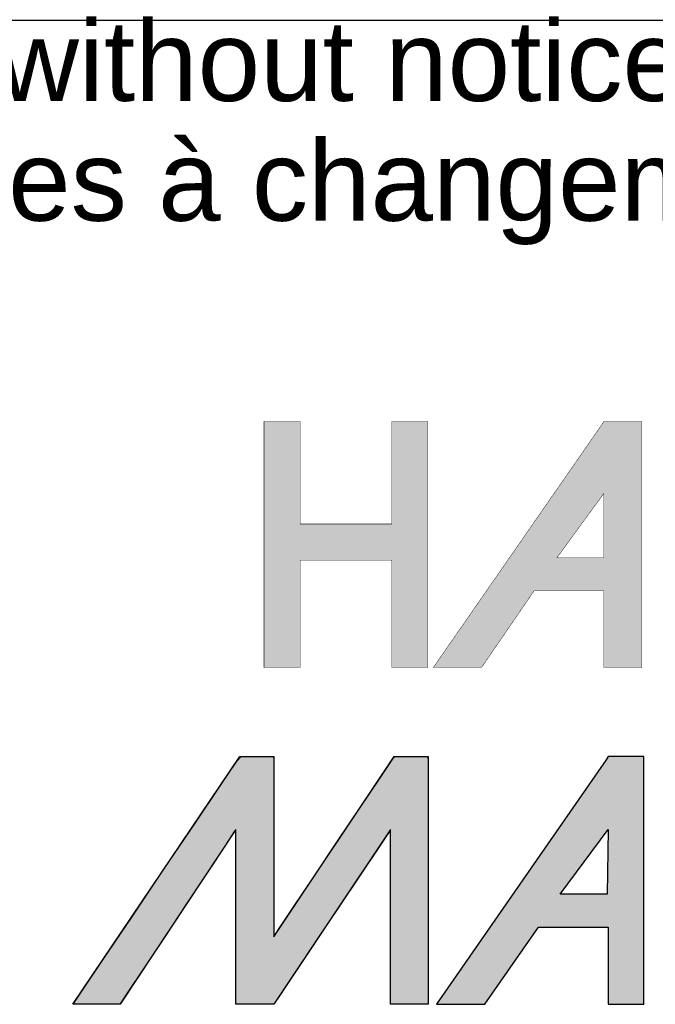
# Model space of a CAD drawing. Header units: inches. Extents: x 0 to 80, y 0 to 59.8.
# Tile 6 of 17: x 68.1 to 70.8, y 3.9 to 8. Entities that reach past the tile are written whole.
import ezdxf

# ---------------------------------------------------------------- set-up
doc = ezdxf.new("R2010")
doc.units = ezdxf.units.IN
doc.header["$MEASUREMENT"] = 0
doc.layers.add('Default', color=7, linetype='Continuous')

# ---------------------------------------------------------------- blocks, each defined once
blk = doc.blocks.new('block_2')
at = {"layer": 'Default', "linetype": 'Continuous'}
blk.add_hatch(color=7, dxfattribs=at).paths.add_polyline_path([(-0.8327, 0.06669), (-0.8327, 0.08406), (-0.8327, 0.1076), (-0.8327, 0.13453), (-0.8327, 0.16208), (-0.8327, 0.18746), (-0.8327, 0.20791), (-0.8327, 0.22063), (-0.8328, 0.22345), (-0.83445, 0.22345), (-0.83771, 0.22345), (-0.8421, 0.22345), (-0.84711, 0.22345), (-0.85224, 0.22345), (-0.85701, 0.22345), (-0.86091, 0.22345), (-0.86471, 0.21953), (-0.8786, 0.19893), (-0.90103, 0.16565), (-0.92818, 0.12538), (-0.9562, 0.0838), (-0.98129, 0.04658), (-0.99959, 0.01942), (-1.00729, 0.008), (-1.00571, 0.00793), (-1.00095, 0.00793), (-0.99411, 0.00793), (-0.98627, 0.00793), (-0.97852, 0.00793), (-0.97193, 0.00793), (-0.96758, 0.00793), (-0.96617, 0.00834), (-0.95953, 0.01837), (-0.94594, 0.03889), (-0.92807, 0.06588), (-0.90856, 0.09534), (-0.89007, 0.12326), (-0.87525, 0.14563), (-0.86677, 0.15844), (-0.86573, 0.15788), (-0.86573, 0.1442), (-0.86573, 0.12126), (-0.86573, 0.09308), (-0.86573, 0.06367), (-0.86573, 0.03703), (-0.86573, 0.01717), (-0.86573, 0.00811), (-0.86462, 0.00793), (-0.86093, 0.00793), (-0.85551, 0.00793), (-0.84921, 0.00793), (-0.84292, 0.00793), (-0.83749, 0.00793), (-0.83381, 0.00793), (-0.83258, 0.00811), (-0.82652, 0.01717), (-0.81324, 0.03703), (-0.79542, 0.06367), (-0.77575, 0.09308), (-0.7569, 0.12126), (-0.74156, 0.1442), (-0.73241, 0.15788), (-0.73098, 0.15844), (-0.73098, 0.14563), (-0.73098, 0.12326), (-0.73098, 0.09534), (-0.73098, 0.06588), (-0.73098, 0.03889), (-0.73098, 0.01837), (-0.73098, 0.00834), (-0.73007, 0.00793), (-0.72661, 0.00793), (-0.72137, 0.00793), (-0.71521, 0.00793), (-0.70898, 0.00793), (-0.70354, 0.00793), (-0.69975, 0.00793), (-0.69846, 0.008), (-0.69846, 0.01942), (-0.69846, 0.04658), (-0.69846, 0.0838), (-0.69846, 0.12538), (-0.69846, 0.16565), (-0.69846, 0.19893), (-0.69846, 0.21953), (-0.69867, 0.22345), (-0.70097, 0.22345), (-0.70518, 0.22345), (-0.71051, 0.22345), (-0.71621, 0.22345), (-0.72149, 0.22345), (-0.72557, 0.22345), (-0.72769, 0.22345), (-0.73023, 0.21987), (-0.74082, 0.20403), (-0.75738, 0.17928), (-0.77712, 0.14977), (-0.79729, 0.11962), (-0.81512, 0.09297), (-0.82784, 0.07395)])
h = blk.add_hatch(color=7, dxfattribs=at)
h.paths.add_polyline_path([(-0.54363, 0.22064), (-0.69113, 0.00793), (-0.64918, 0.00793), (-0.6025, 0.07507), (-0.54167, 0.07507), (-0.54167, 0.00793), (-0.51073, 0.00793), (-0.51073, 0.22347), (-0.54167, 0.22347)])
h.paths.add_polyline_path([(-0.58365, 0.10388), (-0.54271, 0.10388), (-0.54167, 0.16001)])
at = {"layer": 'Default', "color": 7, "linetype": 'Continuous'}
for p, q in [((-0.54167, 0.22347), (-0.54363, 0.22064)), ((-0.51073, 0.22347), (-0.54167, 0.22347)), ((-0.51073, 0.00793), (-0.51073, 0.22347)), ((-0.54363, 0.22064), (-0.69113, 0.00793)), ((-0.58365, 0.10388), (-0.54167, 0.16001)), ((-0.54167, 0.16001), (-0.54271, 0.10388)), ((-0.54271, 0.10388), (-0.58365, 0.10388)), ((-0.64918, 0.00793), (-0.6025, 0.07507)), ((-0.6025, 0.07507), (-0.54167, 0.07507)), ((-0.54167, 0.07507), (-0.54167, 0.00793)), ((-0.69113, 0.00793), (-0.64918, 0.00793)), ((-0.54167, 0.00793), (-0.51073, 0.00793))]:
    blk.add_line(p, q, dxfattribs=at)
blk.add_lwpolyline([(-0.8327, 0.06669), (-0.82784, 0.07395), (-0.81512, 0.09297), (-0.79729, 0.11962), (-0.77712, 0.14977), (-0.75738, 0.17928), (-0.74082, 0.20403), (-0.73023, 0.21987), (-0.72769, 0.22345), (-0.72557, 0.22345), (-0.72149, 0.22345), (-0.71621, 0.22345), (-0.71051, 0.22345), (-0.70518, 0.22345), (-0.70097, 0.22345), (-0.69867, 0.22345), (-0.69846, 0.21953), (-0.69846, 0.19893), (-0.69846, 0.16565), (-0.69846, 0.12538), (-0.69846, 0.0838), (-0.69846, 0.04658), (-0.69846, 0.01942), (-0.69846, 0.008), (-0.69975, 0.00793), (-0.70354, 0.00793), (-0.70898, 0.00793), (-0.71521, 0.00793), (-0.72137, 0.00793), (-0.72661, 0.00793), (-0.73007, 0.00793), (-0.73098, 0.00834), (-0.73098, 0.01837), (-0.73098, 0.03889), (-0.73098, 0.06588), (-0.73098, 0.09534), (-0.73098, 0.12326), (-0.73098, 0.14563), (-0.73098, 0.15844), (-0.73241, 0.15788), (-0.74156, 0.1442), (-0.7569, 0.12126), (-0.77575, 0.09308), (-0.79542, 0.06367), (-0.81324, 0.03703), (-0.82652, 0.01717), (-0.83258, 0.00811), (-0.83381, 0.00793), (-0.83749, 0.00793), (-0.84292, 0.00793), (-0.84921, 0.00793), (-0.85551, 0.00793), (-0.86093, 0.00793), (-0.86462, 0.00793), (-0.86573, 0.00811), (-0.86573, 0.01717), (-0.86573, 0.03703), (-0.86573, 0.06367), (-0.86573, 0.09308), (-0.86573, 0.12126), (-0.86573, 0.1442), (-0.86573, 0.15788), (-0.86677, 0.15844), (-0.87525, 0.14563), (-0.89007, 0.12326), (-0.90856, 0.09534), (-0.92807, 0.06588), (-0.94594, 0.03889), (-0.95953, 0.01837), (-0.96617, 0.00834), (-0.96758, 0.00793), (-0.97193, 0.00793), (-0.97852, 0.00793), (-0.98627, 0.00793), (-0.99411, 0.00793), (-1.00095, 0.00793), (-1.00571, 0.00793), (-1.00729, 0.008), (-0.99959, 0.01942), (-0.98129, 0.04658), (-0.9562, 0.0838), (-0.92818, 0.12538), (-0.90103, 0.16565), (-0.8786, 0.19893), (-0.86471, 0.21953), (-0.86091, 0.22345), (-0.85701, 0.22345), (-0.85224, 0.22345), (-0.84711, 0.22345), (-0.8421, 0.22345), (-0.83771, 0.22345), (-0.83445, 0.22345), (-0.8328, 0.22345), (-0.8327, 0.22063), (-0.8327, 0.20791), (-0.8327, 0.18746), (-0.8327, 0.16208), (-0.8327, 0.13453), (-0.8327, 0.1076), (-0.8327, 0.08406), (-0.8327, 0.06669)], close=True, dxfattribs=at)
for points in [[(-1.00734, 0.00793), (-1.00734, 0.00793), (-0.86207, 0.22345), (-0.86207, 0.22345)], [(-0.86207, 0.22345), (-0.85505, 0.22345), (-0.8327, 0.22345), (-0.8327, 0.22345)], [(-0.8327, 0.06669), (-0.8327, 0.06669), (-0.72783, 0.22345), (-0.72783, 0.22345)], [(-0.8327, 0.22345), (-0.8327, 0.22345), (-0.8327, 0.10094), (-0.8327, 0.06669)], [(-0.72783, 0.22345), (-0.72783, 0.22345), (-0.69846, 0.22345), (-0.69846, 0.22345)], [(-0.69846, 0.22345), (-0.69846, 0.22345), (-0.69846, 0.00793), (-0.69846, 0.00793)], [(-0.86573, 0.16001), (-0.86573, 0.16001), (-0.96644, 0.00793), (-0.96644, 0.00793)], [(-0.86573, 0.00793), (-0.86573, 0.00793), (-0.86573, 0.16001), (-0.86573, 0.16001)], [(-0.73098, 0.16001), (-0.73098, 0.16001), (-0.8327, 0.00793), (-0.8327, 0.00793)], [(-0.73098, 0.00793), (-0.73098, 0.00793), (-0.73098, 0.16001), (-0.73098, 0.16001)], [(-0.96644, 0.00793), (-0.96644, 0.00793), (-1.00734, 0.00793), (-1.00734, 0.00793)], [(-0.8327, 0.00793), (-0.8327, 0.00793), (-0.86573, 0.00793), (-0.86573, 0.00793)], [(-0.69846, 0.00793), (-0.69846, 0.00793), (-0.73098, 0.00793), (-0.73098, 0.00793)]]:
    blk.add_open_spline(points, degree=3, dxfattribs=at)
blk = doc.blocks.new('Block1')
at = {"layer": 'Default', "linetype": 'Continuous'}
blk.add_hatch(color=7, dxfattribs=at).paths.add_polyline_path([(1.36286, 1.21446), (1.36286, 1.12534), (1.28316, 1.12534), (1.28316, 1.21448), (1.25172, 1.21448), (1.25172, 1.00054), (1.28316, 1.00054), (1.28316, 1.09389), (1.36286, 1.09389), (1.36286, 1.09387), (1.36286, 1.00052), (1.39433, 1.00052), (1.39433, 1.21446)])
h = blk.add_hatch(color=7, dxfattribs=at)
h.paths.add_polyline_path([(1.54746, 1.21448), (1.54667, 1.21332), (1.39904, 1.00052), (1.44101, 1.00052), (1.48663, 1.06712), (1.54746, 1.06712), (1.54746, 1.00052), (1.58049, 1.00052), (1.58049, 1.21448)])
h.paths.add_polyline_path([(1.54746, 1.09597), (1.54746, 1.15207), (1.50655, 1.09597)])
at = {"layer": 'Default', "color": 7, "linetype": 'Continuous', "const_width": 0.00035}
for points in [[(1.36286, 1.21446), (1.36286, 1.12534), (1.28316, 1.12534), (1.28316, 1.21448), (1.25172, 1.21448), (1.25172, 1.00054), (1.28316, 1.00054), (1.28316, 1.09389), (1.36286, 1.09389), (1.36286, 1.09387), (1.36286, 1.00052), (1.39433, 1.00052), (1.39433, 1.21446), (1.36286, 1.21446)], [(1.54746, 1.21448), (1.54667, 1.21332), (1.39904, 1.00052), (1.44101, 1.00052), (1.48663, 1.06712), (1.54746, 1.06712), (1.54746, 1.00052), (1.58049, 1.00052), (1.58049, 1.21448), (1.54746, 1.21448)], [(1.54746, 1.09597), (1.50655, 1.09597), (1.54746, 1.15207), (1.54746, 1.09597)]]:
    blk.add_lwpolyline(points, close=True, dxfattribs=at)
at = {"layer": 'Default', "color": 7}
blk.add_blockref('block_2', (2.0929, 0.69957), dxfattribs=at)
blk = doc.blocks.new('Block13')
at = {"layer": 'Default', "color": 7, "linetype": 'Continuous'}
blk.add_line((0, 1.6479), (3.51548, 1.6479), dxfattribs=at)
at = {"layer": 'Default', "color": 7}
blk.add_blockref('Block1', (0.03706, 0.08409), dxfattribs=at)
at = {"layer": 'Default', "char_height": 0.07, "attachment_point": 1}
for s, insert, width in [('{\\fArial|b0||i0||c0|p34;\\C7;\\H7.e-002;\\W1.;\\T1.;Data subject to change without notice. Isometric drawing not to scale.}', (0.02984, 1.64746), 3.4863909), ('{\\fArial|b0||i0||c0|p34;\\C7;\\H7.e-002;\\W1.;\\T1.;Les données sont sujettes à changement sans préavis.}', (0.03339, 1.54328), 3.235631)]:
    blk.add_mtext(s, dxfattribs=dict(at, insert=insert, width=width))
blk = doc.blocks.new('Block11')
at = {"layer": 'Default', "color": 7}
blk.add_blockref('Block13', (0, 0), dxfattribs=at)
blk = doc.blocks.new('Block10')
at = {"layer": 'Default', "color": 7}
blk.add_blockref('Block11', (0, 0), dxfattribs=at)
blk = doc.blocks.new('Block2')
at = {"layer": 'Default', "color": 7, "xscale": 15, "yscale": 15, "zscale": 15}
blk.add_blockref('Block10', (-52.744, 0), dxfattribs=at)
blk = doc.blocks.new('Block222')
at = {"layer": 'Default', "color": 7}
blk.add_blockref('Block2', (106.578, -49.503), dxfattribs=at)

msp = doc.modelspace()

# ---------------------------------------------------------------- block references
at = {"layer": 'Default', "color": 7, "xscale": 0.325, "yscale": 0.325, "zscale": 0.325}
msp.add_blockref('Block222', (45.3678, 16.0888), dxfattribs=at)

doc.saveas('drawing.dxf')
